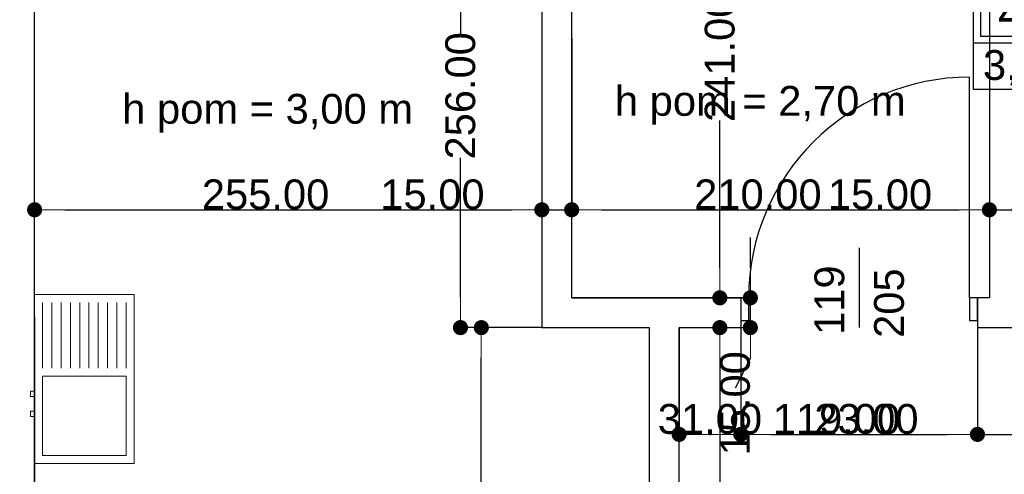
# Model space of a CAD drawing. Header units: millimetres. Extents: x -166872 to -65719, y 14266 to 44345.
# Tile 8 of 65: x -132723 to -127773, y 18311 to 20599. Entities that reach past the tile are written whole.
import ezdxf
from ezdxf.enums import TextEntityAlignment as Align

# ---------------------------------------------------------------- set-up
doc = ezdxf.new("R2010")
doc.units = ezdxf.units.MM
doc.header["$MEASUREMENT"] = 0
for name, color, linetype in [('Drzwi', 7, 'Continuous'), ('Obiekt', 7, 'Continuous'), ('Strefa', 7, 'Continuous'), ('Tekst', 7, 'Continuous'), ('Wymiary', 63, 'Continuous'), ('Ściana', 7, 'Continuous')]:
    doc.layers.add(name, color=color, linetype=linetype)
doc.styles.add('Arial', font='txt')
doc.styles.add('Times new roman', font='txt')
doc.dimstyles.new('GENERATED_STYLE__1', dxfattribs={"dimtxt": 150, "dimasz": 152, "dimexe": 0.18, "dimexo": 0, "dimgap": 0.09, "dimtad": 1, "dimtih": 1, "dimtoh": 1, "dimlfac": 0.1, "dimzin": 0, "dimdsep": 46, "dimtxsty": 'Arial', "dimblk": 'ARROWHEAD_11', "dimblk1": 'ARROWHEAD_11', "dimblk2": 'ARROWHEAD_11', "dimcen": 0.09, "dimclrd": 114, "dimclre": 114, "dimclrt": 114, "dimazin": 0, "dimtfac": 1, "dimtdec": 4, "dimtmove": 0, "dimatfit": 3, "dimfxl": 1, "dimtolj": 1, "dimtzin": 0, "dimarcsym": 0})
doc.dimstyles.new('GENERATED_STYLE__2', dxfattribs={"dimtxt": 150, "dimasz": 152, "dimexe": 0.18, "dimexo": 0, "dimgap": 0.09, "dimtad": 1, "dimlfac": 0.1, "dimzin": 0, "dimdsep": 46, "dimtxsty": 'Arial', "dimblk": 'ARROWHEAD_11', "dimblk1": 'ARROWHEAD_11', "dimblk2": 'ARROWHEAD_11', "dimcen": 0.09, "dimclrd": 114, "dimclre": 114, "dimclrt": 114, "dimazin": 0, "dimtfac": 1, "dimtdec": 4, "dimtmove": 0, "dimatfit": 3, "dimfxl": 1, "dimtolj": 1, "dimtzin": 0, "dimarcsym": 0})
doc.dimstyles.new('GENERATED_STYLE__3', dxfattribs={"dimtxt": 150, "dimasz": 152, "dimexe": 0.18, "dimexo": 0, "dimgap": 0.09, "dimtad": 1, "dimlfac": 0.1, "dimzin": 0, "dimdsep": 46, "dimtxsty": 'Arial', "dimblk": 'ARROWHEAD_11', "dimblk1": 'ARROWHEAD_11', "dimblk2": 'ARROWHEAD_11', "dimcen": 0.09, "dimclrd": 114, "dimclre": 114, "dimclrt": 114, "dimazin": 0, "dimtfac": 1, "dimtdec": 4, "dimtmove": 2, "dimatfit": 3, "dimfxl": 1, "dimtolj": 1, "dimtzin": 0, "dimarcsym": 0})

# ---------------------------------------------------------------- blocks, each defined once
blk = doc.blocks.new('Pom. porządk._4_38_38', base_point=(-127193.2, 20482.5))
at = {"layer": 'Strefa'}
for p, q in [((-127927.2, 20765.4), (-125802.2, 20765.4)), ((-127927.2, 20246.8), (-127927.2, 20765.4)), ((-127193.2, 20765.4), (-127193.2, 20246.8)), ((-125802.2, 20765.4), (-125802.2, 20246.8)), ((-127890.5, 20739.4), (-127229.9, 20739.4)), ((-127890.5, 20513.1), (-127890.5, 20739.4)), ((-127229.9, 20739.4), (-127229.9, 20513.1)), ((-127229.9, 20513.1), (-127890.5, 20513.1)), ((-127927.2, 20482.5), (-125802.2, 20482.5)), ((-125802.2, 20246.8), (-127927.2, 20246.8))]:
    blk.add_line(p, q, dxfattribs=at)
at = {"layer": 'Strefa', "style": 'Arial'}
for tag, height, p in [('ROOM_NUMBER', 180, (-127560.2, 20637.4)), ('ROOM_NAME', 150, (-126497.7, 20610.9)), ('ROOM_CALC_AREA', 150, (-127560.2, 20370.4)), ('floor_f', 150, (-126497.7, 20363.4))]:
    blk.add_attdef(tag, text='', height=height, dxfattribs=at).set_placement(p, align=Align.MIDDLE_CENTER)
blk = doc.blocks.new('ARROWHEAD_11')
at = {"color": 0, "linetype": 'Continuous', "lineweight": 0}
blk.add_line((0, 0), (-1, 0), dxfattribs=at)
at = {"color": 0, "linetype": 'Continuous', "lineweight": 0, "const_width": 0.25, "flags": 128}
blk.add_lwpolyline([(-0.125, 0, 1), (0.125, 0, 1)], format="xyb", close=True, dxfattribs=at)
blk = doc.blocks.new('*D5627')
at = {"layer": 'Defpoints', "color": 0}
for p in [(-132798, 19104.3), (-132648, 19104.3), (-132648, 16957.2)]:
    blk.add_point(p, dxfattribs=at)
at = {"layer": 'Wymiary', "color": 114, "lineweight": -2}
for p, q in [((-132798, 19104.3), (-132798, 16957)), ((-132648, 19104.3), (-132648, 16957)), ((-133593.6, 16957.2), (-133102, 16957.2)), ((-133102, 16957.2), (-132950, 16957.2)), ((-132798, 16957.2), (-132648, 16957.2)), ((-132496, 16957.2), (-132344, 16957.2))]:
    blk.add_line(p, q, dxfattribs=at)
at = {"layer": 'Wymiary', "color": 114, "lineweight": -2, "xscale": 152, "yscale": 152, "zscale": 152}
blk.add_blockref('ARROWHEAD_11', (-132798, 16957.2), dxfattribs=at)
at = {"layer": 'Wymiary', "color": 114, "lineweight": -2, "xscale": 152, "yscale": 152, "zscale": 152, "rotation": 180}
blk.add_blockref('ARROWHEAD_11', (-132648, 16957.2), dxfattribs=at)
at = {"layer": 'Wymiary', "color": 114, "lineweight": 13, "insert": (-133347.9, 17033.9), "char_height": 150, "attachment_point": 5, "style": 'Arial'}
blk.add_mtext('\\A1;15.00', dxfattribs=at)
blk = doc.blocks.new('*D5628')
at = {"layer": 'Defpoints', "color": 0}
for p in [(-132648, 19104.3), (-130878, 16957.2), (-130878, 16399.3)]:
    blk.add_point(p, dxfattribs=at)
at = {"layer": 'Wymiary', "color": 114, "lineweight": -2}
for p, q in [((-132648, 19104.3), (-132648, 16957)), ((-132496, 16957.2), (-131030, 16957.2)), ((-130878, 16399.3), (-130878, 16957.4))]:
    blk.add_line(p, q, dxfattribs=at)
at = {"layer": 'Wymiary', "color": 114, "lineweight": -2, "xscale": 152, "yscale": 152, "zscale": 152, "rotation": 180}
blk.add_blockref('ARROWHEAD_11', (-132648, 16957.2), dxfattribs=at)
at = {"layer": 'Wymiary', "color": 114, "lineweight": -2, "xscale": 152, "yscale": 152, "zscale": 152}
blk.add_blockref('ARROWHEAD_11', (-130878, 16957.2), dxfattribs=at)
at = {"layer": 'Wymiary', "color": 114, "lineweight": 13, "insert": (-131763, 17033.9), "char_height": 150, "attachment_point": 5, "style": 'Arial'}
blk.add_mtext('\\A1;177.00', dxfattribs=at)
blk = doc.blocks.new('*D6130')
at = {"layer": 'Defpoints', "color": 0}
for p in [(-129408, 19049.3), (-129098, 19049.3), (-129098, 18512.2)]:
    blk.add_point(p, dxfattribs=at)
at = {"layer": 'Wymiary', "color": 114, "lineweight": -2}
for p, q in [((-129408, 19049.3), (-129408, 18512)), ((-129098, 19049.3), (-129098, 18512)), ((-129256, 18512.2), (-129250, 18512.2))]:
    blk.add_line(p, q, dxfattribs=at)
at = {"layer": 'Wymiary', "color": 114, "lineweight": -2, "xscale": 152, "yscale": 152, "zscale": 152, "rotation": 180}
blk.add_blockref('ARROWHEAD_11', (-129408, 18512.2), dxfattribs=at)
at = {"layer": 'Wymiary', "color": 114, "lineweight": -2, "xscale": 152, "yscale": 152, "zscale": 152}
blk.add_blockref('ARROWHEAD_11', (-129098, 18512.2), dxfattribs=at)
at = {"layer": 'Wymiary', "color": 114, "lineweight": 13, "insert": (-129253, 18588.9), "char_height": 150, "attachment_point": 5, "style": 'Arial'}
blk.add_mtext('\\A1;31.00', dxfattribs=at)
blk = doc.blocks.new('*D6131')
at = {"layer": 'Defpoints', "color": 0}
for p in [(-129098, 19049.3), (-127908, 19049.3), (-127908, 18512.2)]:
    blk.add_point(p, dxfattribs=at)
at = {"layer": 'Wymiary', "color": 114, "lineweight": -2}
for p, q in [((-129098, 19049.3), (-129098, 18512)), ((-127908, 19049.3), (-127908, 18512)), ((-128946, 18512.2), (-128060, 18512.2))]:
    blk.add_line(p, q, dxfattribs=at)
at = {"layer": 'Wymiary', "color": 114, "lineweight": -2, "xscale": 152, "yscale": 152, "zscale": 152, "rotation": 180}
blk.add_blockref('ARROWHEAD_11', (-129098, 18512.2), dxfattribs=at)
at = {"layer": 'Wymiary', "color": 114, "lineweight": -2, "xscale": 152, "yscale": 152, "zscale": 152}
blk.add_blockref('ARROWHEAD_11', (-127908, 18512.2), dxfattribs=at)
at = {"layer": 'Wymiary', "color": 114, "lineweight": 13, "insert": (-128616.8, 18588.9), "char_height": 150, "attachment_point": 5, "style": 'Arial'}
blk.add_mtext('\\A1;119.00', dxfattribs=at)
blk = doc.blocks.new('*D6132')
at = {"layer": 'Defpoints', "color": 0}
for p in [(-127908, 19049.3), (-127678, 19049.3), (-127678, 18512.2)]:
    blk.add_point(p, dxfattribs=at)
at = {"layer": 'Wymiary', "color": 114, "lineweight": -2}
for p, q in [((-127908, 19049.3), (-127908, 18512)), ((-127678, 19049.3), (-127678, 18512)), ((-128720.3, 18512.2), (-128212, 18512.2)), ((-128212, 18512.2), (-128060, 18512.2)), ((-127908, 18512.2), (-127678, 18512.2)), ((-127526, 18512.2), (-127374, 18512.2))]:
    blk.add_line(p, q, dxfattribs=at)
at = {"layer": 'Wymiary', "color": 114, "lineweight": -2, "xscale": 152, "yscale": 152, "zscale": 152}
blk.add_blockref('ARROWHEAD_11', (-127908, 18512.2), dxfattribs=at)
at = {"layer": 'Wymiary', "color": 114, "lineweight": -2, "xscale": 152, "yscale": 152, "zscale": 152, "rotation": 180}
blk.add_blockref('ARROWHEAD_11', (-127678, 18512.2), dxfattribs=at)
at = {"layer": 'Wymiary', "color": 114, "lineweight": 13, "insert": (-128466.2, 18588.9), "char_height": 150, "attachment_point": 5, "style": 'Arial'}
blk.add_mtext('\\A1;23.00', dxfattribs=at)
blk = doc.blocks.new('*D6139')
at = {"layer": 'Defpoints', "color": 0}
for p in [(-129408, 19049.3), (-129203, 19049.3), (-129118, 16399.3)]:
    blk.add_point(p, dxfattribs=at)
at = {"layer": 'Wymiary', "color": 114, "lineweight": -2}
for p, q in [((-129408, 19049.3), (-129202.8, 19049.3)), ((-129203, 18897.3), (-129203, 17923)), ((-129203, 16551.3), (-129203, 17298)), ((-129118, 16399.3), (-129203.2, 16399.3))]:
    blk.add_line(p, q, dxfattribs=at)
at = {"layer": 'Wymiary', "color": 114, "lineweight": -2, "xscale": 152, "yscale": 152, "zscale": 152}
for p, rotation in [((-129203, 19049.3), 90), ((-129203, 16399.3), 270)]:
    blk.add_blockref('ARROWHEAD_11', p, dxfattribs=dict(at, rotation=rotation))
at = {"layer": 'Wymiary', "color": 114, "lineweight": 13, "insert": (-129203, 17610.5), "char_height": 150, "attachment_point": 5, "rotation": 90, "style": 'Arial'}
blk.add_mtext('\\A1;265.00', dxfattribs=at)
blk = doc.blocks.new('*D6140')
at = {"layer": 'Defpoints', "color": 0}
for p in [(-129948, 19199.3), (-129049.7, 19199.3), (-129408, 19049.3)]:
    blk.add_point(p, dxfattribs=at)
at = {"layer": 'Wymiary', "color": 114, "lineweight": -2}
for p, q in [((-129049.7, 19351.3), (-129049.7, 19503.3)), ((-129948, 19199.3), (-129049.5, 19199.3)), ((-129049.7, 19049.3), (-129049.7, 19199.3)), ((-129408, 19049.3), (-129049.5, 19049.3)), ((-129049.7, 18897.3), (-129126.3, 18745.3))]:
    blk.add_line(p, q, dxfattribs=at)
at = {"layer": 'Wymiary', "color": 114, "lineweight": -2, "xscale": 152, "yscale": 152, "zscale": 152}
for p, rotation in [((-129049.7, 19199.3), 270), ((-129049.7, 19049.3), 90)]:
    blk.add_blockref('ARROWHEAD_11', p, dxfattribs=dict(at, rotation=rotation))
at = {"layer": 'Wymiary', "color": 114, "lineweight": 13, "insert": (-129126.3, 18668.6), "char_height": 150, "attachment_point": 5, "rotation": 90, "style": 'Arial'}
blk.add_mtext('\\A1;15.00', dxfattribs=at)
blk = doc.blocks.new('*D6141')
at = {"layer": 'Defpoints', "color": 0}
for p in [(-129948, 21609.3), (-129203, 21609.3), (-129948, 19199.3)]:
    blk.add_point(p, dxfattribs=at)
at = {"layer": 'Wymiary', "color": 114, "lineweight": -2}
for p, q in [((-129948, 21609.3), (-129202.8, 21609.3)), ((-129203, 21457.3), (-129203, 20716.8)), ((-129203, 19351.3), (-129203, 20091.8)), ((-129948, 19199.3), (-129202.8, 19199.3))]:
    blk.add_line(p, q, dxfattribs=at)
at = {"layer": 'Wymiary', "color": 114, "lineweight": -2, "xscale": 152, "yscale": 152, "zscale": 152}
for p, rotation in [((-129203, 21609.3), 90), ((-129203, 19199.3), 270)]:
    blk.add_blockref('ARROWHEAD_11', p, dxfattribs=dict(at, rotation=rotation))
at = {"layer": 'Wymiary', "color": 114, "lineweight": 13, "insert": (-129203, 20404.3), "char_height": 150, "attachment_point": 5, "rotation": 90, "style": 'Arial'}
blk.add_mtext('\\A1;241.00', dxfattribs=at)
blk = doc.blocks.new('*D6143')
at = {"layer": 'Defpoints', "color": 0}
for p in [(-130098, 20504.3), (-130098, 19642.1), (-132648, 19104.3)]:
    blk.add_point(p, dxfattribs=at)
at = {"layer": 'Wymiary', "color": 114, "lineweight": -2}
for p, q in [((-130098, 20504.3), (-130098, 19641.9)), ((-132648, 19104.3), (-132648, 19642.3)), ((-132496, 19642.1), (-130250, 19642.1))]:
    blk.add_line(p, q, dxfattribs=at)
at = {"layer": 'Wymiary', "color": 114, "lineweight": -2, "xscale": 152, "yscale": 152, "zscale": 152, "rotation": 180}
blk.add_blockref('ARROWHEAD_11', (-132648, 19642.1), dxfattribs=at)
at = {"layer": 'Wymiary', "color": 114, "lineweight": -2, "xscale": 152, "yscale": 152, "zscale": 152}
blk.add_blockref('ARROWHEAD_11', (-130098, 19642.1), dxfattribs=at)
at = {"layer": 'Wymiary', "color": 114, "lineweight": 13, "insert": (-131486.8, 19718.8), "char_height": 150, "attachment_point": 5, "style": 'Arial'}
blk.add_mtext('\\A1;255.00', dxfattribs=at)
blk = doc.blocks.new('*D6144')
at = {"layer": 'Defpoints', "color": 0}
for p in [(-130098, 20504.3), (-129948, 20504.3), (-129948, 19642.1)]:
    blk.add_point(p, dxfattribs=at)
at = {"layer": 'Wymiary', "color": 114, "lineweight": -2}
for p, q in [((-130098, 20504.3), (-130098, 19641.9)), ((-129948, 20504.3), (-129948, 19641.9)), ((-130893.7, 19642.1), (-130402, 19642.1)), ((-130402, 19642.1), (-130250, 19642.1)), ((-130098, 19642.1), (-129948, 19642.1)), ((-129796, 19642.1), (-129644, 19642.1))]:
    blk.add_line(p, q, dxfattribs=at)
at = {"layer": 'Wymiary', "color": 114, "lineweight": -2, "xscale": 152, "yscale": 152, "zscale": 152}
blk.add_blockref('ARROWHEAD_11', (-130098, 19642.1), dxfattribs=at)
at = {"layer": 'Wymiary', "color": 114, "lineweight": -2, "xscale": 152, "yscale": 152, "zscale": 152, "rotation": 180}
blk.add_blockref('ARROWHEAD_11', (-129948, 19642.1), dxfattribs=at)
at = {"layer": 'Wymiary', "color": 114, "lineweight": 13, "insert": (-130647.9, 19718.8), "char_height": 150, "attachment_point": 5, "style": 'Arial'}
blk.add_mtext('\\A1;15.00', dxfattribs=at)
blk = doc.blocks.new('*D6145')
at = {"layer": 'Defpoints', "color": 0}
for p in [(-129948, 20504.3), (-127848, 20504.3), (-127848, 19642.1)]:
    blk.add_point(p, dxfattribs=at)
at = {"layer": 'Wymiary', "color": 114, "lineweight": -2}
for p, q in [((-129948, 20504.3), (-129948, 19641.9)), ((-127848, 20504.3), (-127848, 19641.9)), ((-129796, 19642.1), (-128000, 19642.1))]:
    blk.add_line(p, q, dxfattribs=at)
at = {"layer": 'Wymiary', "color": 114, "lineweight": -2, "xscale": 152, "yscale": 152, "zscale": 152, "rotation": 180}
blk.add_blockref('ARROWHEAD_11', (-129948, 19642.1), dxfattribs=at)
at = {"layer": 'Wymiary', "color": 114, "lineweight": -2, "xscale": 152, "yscale": 152, "zscale": 152}
blk.add_blockref('ARROWHEAD_11', (-127848, 19642.1), dxfattribs=at)
at = {"layer": 'Wymiary', "color": 114, "lineweight": 13, "insert": (-129011.8, 19718.8), "char_height": 150, "attachment_point": 5, "style": 'Arial'}
blk.add_mtext('\\A1;210.00', dxfattribs=at)
blk = doc.blocks.new('*D6146')
at = {"layer": 'Defpoints', "color": 0}
for p in [(-127848, 20504.3), (-127698, 20504.3), (-127698, 19642.1)]:
    blk.add_point(p, dxfattribs=at)
at = {"layer": 'Wymiary', "color": 114, "lineweight": -2}
for p, q in [((-127848, 20504.3), (-127848, 19641.9)), ((-127698, 20504.3), (-127698, 19641.9)), ((-128643.7, 19642.1), (-128152, 19642.1)), ((-128152, 19642.1), (-128000, 19642.1)), ((-127848, 19642.1), (-127698, 19642.1)), ((-127546, 19642.1), (-127394, 19642.1))]:
    blk.add_line(p, q, dxfattribs=at)
at = {"layer": 'Wymiary', "color": 114, "lineweight": -2, "xscale": 152, "yscale": 152, "zscale": 152}
blk.add_blockref('ARROWHEAD_11', (-127848, 19642.1), dxfattribs=at)
at = {"layer": 'Wymiary', "color": 114, "lineweight": -2, "xscale": 152, "yscale": 152, "zscale": 152, "rotation": 180}
blk.add_blockref('ARROWHEAD_11', (-127698, 19642.1), dxfattribs=at)
at = {"layer": 'Wymiary', "color": 114, "lineweight": 13, "insert": (-128397.9, 19718.8), "char_height": 150, "attachment_point": 5, "style": 'Arial'}
blk.add_mtext('\\A1;15.00', dxfattribs=at)
blk = doc.blocks.new('*D6153')
at = {"layer": 'Defpoints', "color": 0}
for p in [(-130402.2, 19049.3), (-130098, 19049.3), (-129558, 16399.3)]:
    blk.add_point(p, dxfattribs=at)
at = {"layer": 'Wymiary', "color": 114, "lineweight": -2}
for p, q in [((-130098, 19049.3), (-130402.3, 19049.3)), ((-130402.2, 16551.3), (-130402.2, 18897.3)), ((-129558, 16399.3), (-130402.3, 16399.3))]:
    blk.add_line(p, q, dxfattribs=at)
at = {"layer": 'Wymiary', "color": 114, "lineweight": -2, "xscale": 152, "yscale": 152, "zscale": 152}
for p, rotation in [((-130402.2, 19049.3), 90), ((-130402.2, 16399.3), 270)]:
    blk.add_blockref('ARROWHEAD_11', p, dxfattribs=dict(at, rotation=rotation))
at = {"layer": 'Wymiary', "color": 114, "lineweight": 13, "insert": (-130507.2, 17494), "char_height": 150, "attachment_point": 5, "rotation": 90, "style": 'Arial'}
blk.add_mtext('\\A1;265.00', dxfattribs=at)
blk = doc.blocks.new('*D6154')
at = {"layer": 'Defpoints', "color": 0}
for p in [(-130507.2, 21609.3), (-130098, 21609.3), (-130098, 19049.3)]:
    blk.add_point(p, dxfattribs=at)
at = {"layer": 'Wymiary', "color": 114, "lineweight": -2}
for p, q in [((-130098, 21609.3), (-130507.3, 21609.3)), ((-130507.2, 21457.3), (-130507.2, 20528)), ((-130507.2, 19201.3), (-130507.2, 19903)), ((-130098, 19049.3), (-130507.3, 19049.3))]:
    blk.add_line(p, q, dxfattribs=at)
at = {"layer": 'Wymiary', "color": 114, "lineweight": -2, "xscale": 152, "yscale": 152, "zscale": 152}
for p, rotation in [((-130507.2, 21609.3), 90), ((-130507.2, 19049.3), 270)]:
    blk.add_blockref('ARROWHEAD_11', p, dxfattribs=dict(at, rotation=rotation))
at = {"layer": 'Wymiary', "color": 114, "lineweight": 13, "insert": (-130507.2, 20215.5), "char_height": 150, "attachment_point": 5, "rotation": 90, "style": 'Arial'}
blk.add_mtext('\\A1;256.00', dxfattribs=at)
blk = doc.blocks.new('*D6253')
at = {"layer": 'Defpoints', "color": 0}
for p in [(-67558, 20909.2), (-67558, 15257.7), (-140258, 14639.3)]:
    blk.add_point(p, dxfattribs=at)
at = {"layer": 'Wymiary', "color": 114, "lineweight": -2}
for p, q in [((-67558, 20909.2), (-67558, 15257.6)), ((-140258, 14639.3), (-140258, 15257.9)), ((-140106, 15257.7), (-67710, 15257.7))]:
    blk.add_line(p, q, dxfattribs=at)
at = {"layer": 'Wymiary', "color": 114, "lineweight": -2, "xscale": 152, "yscale": 152, "zscale": 152, "rotation": 180}
blk.add_blockref('ARROWHEAD_11', (-140258, 15257.7), dxfattribs=at)
at = {"layer": 'Wymiary', "color": 114, "lineweight": -2, "xscale": 152, "yscale": 152, "zscale": 152}
blk.add_blockref('ARROWHEAD_11', (-67558, 15257.7), dxfattribs=at)
at = {"layer": 'Wymiary', "color": 114, "lineweight": 13, "insert": (-103908, 15334.4), "char_height": 150, "attachment_point": 5, "style": 'Arial'}
blk.add_mtext('\\A1;7270.01', dxfattribs=at)

msp = doc.modelspace()

# ---------------------------------------------------------------- linework, layer by layer
at = {"layer": 'Drzwi'}
for p, q in [((-127948.019, 19199.32), (-127948.019, 20309.32)), ((-129058.019, 19199.32), (-129098.019, 19199.32)), ((-129098.019, 19199.32), (-129098.019, 19084.32)), ((-129098.019, 19199.32), (-129098.019, 19084.32)), ((-129058.019, 19084.32), (-129058.019, 19199.32)), ((-127908.019, 19199.32), (-127948.019, 19199.32)), ((-127948.019, 19199.32), (-127948.019, 19084.32)), ((-127908.019, 19084.32), (-127908.019, 19199.32)), ((-127908.019, 19199.32), (-127908.019, 19084.32)), ((-129098.019, 19084.32), (-129058.019, 19084.32)), ((-127948.019, 19084.32), (-127908.019, 19084.32))]:
    msp.add_line(p, q, dxfattribs=at)
msp.add_arc((-127948.019, 19199.32), 1110, 90, 180, dxfattribs=at)
at = {"layer": 'Obiekt'}
msp.add_line((-128503.019, 19450.699), (-128503.019, 19049.32), dxfattribs=at)
at = {"layer": 'Obiekt', "lineweight": 5}
for p, q in [((-132148.018, 19215.833), (-132648.018, 19215.833)), ((-132648.018, 19215.833), (-132648.018, 18790.833)), ((-132148.018, 18365.833), (-132148.018, 19215.833)), ((-132608.018, 18845.833), (-132608.018, 19175.833)), ((-132561.352, 18845.833), (-132561.352, 19175.833)), ((-132514.685, 18845.833), (-132514.685, 19175.833)), ((-132468.018, 18845.833), (-132468.018, 19175.833)), ((-132421.352, 18845.833), (-132421.352, 19175.833)), ((-132374.685, 18845.833), (-132374.685, 19175.833)), ((-132328.018, 18845.833), (-132328.018, 19175.833)), ((-132281.352, 18845.833), (-132281.352, 19175.833)), ((-132234.685, 18845.833), (-132234.685, 19175.833)), ((-132188.018, 18845.833), (-132188.018, 19175.833)), ((-132648.018, 18790.833), (-132648.018, 18365.833)), ((-132188.018, 18805.833), (-132608.018, 18805.833)), ((-132608.018, 18805.833), (-132608.018, 18605.833)), ((-132188.018, 18405.833), (-132188.018, 18805.833)), ((-132648.018, 18729.333), (-132668.018, 18729.333)), ((-132668.018, 18729.333), (-132668.018, 18702.333)), ((-132648.018, 18702.333), (-132648.018, 18729.333)), ((-132668.018, 18702.333), (-132648.018, 18702.333)), ((-132648.018, 18629.333), (-132668.018, 18629.333)), ((-132668.018, 18629.333), (-132668.018, 18602.333)), ((-132648.018, 18602.333), (-132648.018, 18629.333)), ((-132668.018, 18602.333), (-132648.018, 18602.333)), ((-132608.018, 18605.833), (-132608.018, 18405.833)), ((-132648.018, 18365.833), (-132148.018, 18365.833)), ((-132608.018, 18405.833), (-132188.018, 18405.833))]:
    msp.add_line(p, q, dxfattribs=at)
at = {"layer": 'Ściana'}
for p, q in [((-129098.019, 19199.32), (-129098.019, 19084.32)), ((-127908.019, 19199.32), (-127908.019, 19084.32)), ((-129098.019, 19084.32), (-129098.019, 19049.32)), ((-127908.019, 19084.32), (-127908.019, 19049.32))]:
    msp.add_line(p, q, dxfattribs=at)
at = {"layer": 'Ściana', "flags": 128}
for points in [[(-132648.018, 16399.32), (-132648.018, 21609.32)], [(-130098.019, 21609.32), (-130098.019, 19049.32)], [(-129948.019, 19199.32), (-129948.019, 21609.32)], [(-127848.019, 21609.32), (-127848.019, 19199.32)], [(-129098.019, 19199.32), (-129948.019, 19199.32)], [(-127848.019, 19199.32), (-127908.019, 19199.32)], [(-130098.019, 19049.32), (-129558.019, 19049.32)], [(-129558.019, 19049.32), (-129558.019, 16399.32)], [(-129408.019, 19049.32), (-129098.019, 19049.32)], [(-129408.019, 16599.32), (-129408.019, 19049.32)], [(-127908.019, 19049.32), (-127678.019, 19049.32)]]:
    msp.add_lwpolyline(points, dxfattribs=at)

# ---------------------------------------------------------------- block references
at = {"layer": 'Strefa'}
ref = msp.add_blockref('Pom. porządk._4_38_38', (-127193.207, 20482.502), dxfattribs=at)
ref.add_attrib('ROOM_NAME', 'Pom. porządk.', dxfattribs={"color": 7, "height": 150, "style": 'Arial'}).set_placement((-126497.686, 20610.902), align=Align.MIDDLE_CENTER)
ref.add_attrib('ROOM_NUMBER', '4/38', dxfattribs={"color": 7, "height": 180, "style": 'Arial'}).set_placement((-127560.228, 20637.388), align=Align.MIDDLE_CENTER)
ref.add_attrib('ROOM_CALC_AREA', '3,7 m2', dxfattribs={"color": 7, "height": 150, "style": 'Arial'}).set_placement((-127560.228, 20370.448), align=Align.MIDDLE_CENTER)
ref.add_attrib('floor_f', 'płytki ceram.', dxfattribs={"color": 7, "height": 150, "style": 'Arial'}).set_placement((-126497.686, 20363.402), align=Align.MIDDLE_CENTER)

# ---------------------------------------------------------------- texts
at = {"layer": 'Obiekt', "char_height": 150, "attachment_point": 7, "rotation": 90, "style": 'Arial'}
for s, insert in [('\\A1;{\\fArial|b0|i0|c238|p38;119}', (-128575.55, 19012.746)), ('\\A1;{\\fArial|b0|i0|c238|p38;205}', (-128275.55, 18997.66))]:
    msp.add_mtext(s, dxfattribs=dict(at, insert=insert))
at = {"layer": 'Tekst', "char_height": 150, "attachment_point": 2, "style": 'Times new roman'}
for s, insert in [('\\A1;{\\fArial|b0|i0|c0|p38;h pom = 2,70 m}', (-128999.724, 20265.035)), ('\\A1;{\\fArial|b0|i0|c0|p38;h pom = 3,00 m}', (-131476.515, 20225.172))]:
    msp.add_mtext(s, dxfattribs=dict(at, insert=insert))

# ---------------------------------------------------------------- dimensions: what is measured, and where the dimension line sits
at = {"layer": 'Wymiary', "lineweight": 13}
for base, p1, p2, dimstyle, picture, middle in [((-130507.167, 21609.32), (-130098.019, 19049.32), (-130098.019, 21609.32), 'GENERATED_STYLE__2', '*D6154', (-130507.167, 20215.491)), ((-129203.019, 21609.32), (-129948.019, 19199.32), (-129948.019, 21609.32), 'GENERATED_STYLE__2', '*D6141', (-129203.019, 20404.32)), ((-129049.667, 19199.32), (-129408.019, 19049.32), (-129948.019, 19199.32), 'GENERATED_STYLE__2', '*D6140', (-129126.343, 18668.644)), ((-130402.167, 19049.32), (-129558.019, 16399.32), (-130098.019, 19049.32), 'GENERATED_STYLE__3', '*D6153', (-130507.167, 17493.975)), ((-129203.019, 19049.32), (-129118.019, 16399.32), (-129408.019, 19049.32), 'GENERATED_STYLE__2', '*D6139', (-129203.019, 17610.491))]:
    dim = msp.add_linear_dim(base=base, p1=p1, p2=p2, angle=90, dimstyle=dimstyle, dxfattribs=at)
    dim.commit()
    dim.dimension.update_dxf_attribs({"geometry": picture, "text_midpoint": middle, "dimtype": 128, "text_rotation": 90})
for base, p1, p2, picture, middle in [((-67557.968, 15257.749), (-140258.019, 14639.32), (-67557.968, 20909.241), '*D6253', (-103907.994, 15257.749)), ((-130098.019, 19642.106), (-132648.018, 19104.32), (-130098.019, 20504.32), '*D6143', (-131486.848, 19642.106)), ((-129948.019, 19642.106), (-130098.019, 20504.32), (-129948.019, 20504.32), '*D6144', (-130647.88, 19642.106)), ((-127848.019, 19642.106), (-129948.019, 20504.32), (-127848.019, 20504.32), '*D6145', (-129011.848, 19642.106)), ((-127698.019, 19642.106), (-127848.019, 20504.32), (-127698.019, 20504.32), '*D6146', (-128397.88, 19642.106)), ((-132648.018, 16957.188), (-132798.018, 19104.32), (-132648.018, 19104.32), '*D5627', (-133347.879, 16957.188)), ((-130878.018, 16957.188), (-132648.018, 19104.32), (-130878.018, 16399.32), '*D5628', (-131763.018, 16957.188)), ((-129098.019, 18512.175), (-129408.019, 19049.32), (-129098.019, 19049.32), '*D6130', (-129253.019, 18512.175)), ((-127908.019, 18512.175), (-129098.019, 19049.32), (-127908.019, 19049.32), '*D6131', (-128616.848, 18512.175)), ((-127678.019, 18512.175), (-127908.019, 19049.32), (-127678.019, 19049.32), '*D6132', (-128466.219, 18512.175))]:
    dim = msp.add_linear_dim(base=base, p1=p1, p2=p2, dimstyle='GENERATED_STYLE__1', dxfattribs=at)
    dim.commit()
    dim.dimension.update_dxf_attribs({"geometry": picture, "text_midpoint": middle, "dimtype": 128})

doc.saveas('drawing.dxf')
